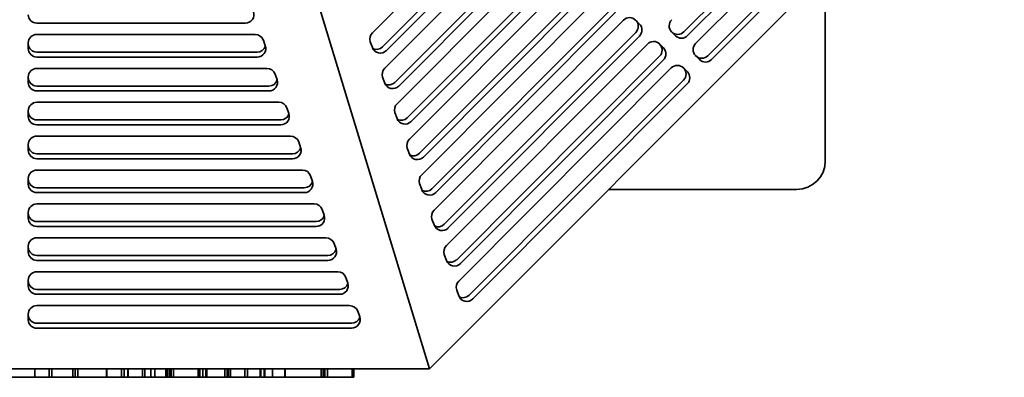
# Model space of a CAD drawing. Header units: millimetres. Extents: x 287 to 973, y 102 to 790.
# Tile 2 of 5: x 629 to 972, y 102 to 226. Entities that reach past the tile are written whole.
import ezdxf

# ---------------------------------------------------------------- set-up
doc = ezdxf.new("R2010")
doc.units = ezdxf.units.MM
doc.header["$LTSCALE"] = 3
doc.layers.add('Krawędzie widoczne(ISO)', color=7, linetype='Continuous', lineweight=35, true_color=0x262659)

msp = doc.modelspace()

# ---------------------------------------------------------------- linework, layer by layer
at = {"layer": 'Krawędzie widoczne(ISO)'}
for p, q in [((771.87, 104.5), (695.97, 353)), ((972.5, 305.14), (771.87, 104.5)), ((931.49, 292.98), (860.65, 221.99)), ((864.74, 217.91), (938.95, 292.26)), ((932.8, 291.67), (861.96, 220.68)), ((943.87, 288.7), (868.99, 213.67)), ((945.19, 287.38), (870.3, 212.35)), ((751.89, 221.68), (797.84, 267.72)), ((802.09, 263.48), (755.47, 216.76)), ((803.4, 262.16), (756.78, 215.45)), ((756.2, 209.3), (806.18, 259.39)), ((810.44, 255.15), (759.78, 204.39)), ((760.51, 196.93), (814.53, 251.06)), ((811.75, 253.83), (761.09, 203.08)), ((818.78, 246.82), (764.09, 192.01)), ((820.1, 245.51), (765.4, 190.7)), ((764.82, 184.55), (822.88, 242.73)), ((910, 177), (910, 242.64)), ((827.13, 238.49), (768.4, 179.64)), ((828.44, 237.18), (769.71, 178.33)), ((769.13, 172.18), (831.22, 234.4)), ((835.48, 230.16), (772.71, 167.26)), ((836.79, 228.85), (774.02, 165.95)), ((707.57, 225.03), (634.79, 225.03)), ((773.44, 159.8), (839.57, 226.07)), ((843.78, 226.11), (845.17, 224.72)), ((634.79, 221.09), (711, 221.09)), ((843.82, 221.83), (777.02, 154.89)), ((845.14, 220.52), (778.33, 153.58)), ((856.44, 221.95), (856.29, 222.11)), ((857.75, 220.64), (856.36, 222.03)), ((631.79, 216.17), (631.79, 218.14)), ((713.84, 219.09), (714.52, 217.12)), ((751.89, 216.51), (751.17, 218.57)), ((777.75, 147.43), (847.92, 217.74)), ((852.12, 217.78), (853.51, 216.39)), ((711.69, 214.93), (634.79, 214.93)), ((711.69, 213.21), (634.79, 213.21)), ((852.17, 213.5), (781.33, 142.51)), ((864.79, 213.62), (864.63, 213.78)), ((866.1, 212.31), (864.71, 213.7)), ((853.48, 212.19), (782.64, 141.2)), ((631.79, 204.34), (631.79, 206.31)), ((634.79, 209.27), (715.11, 209.27)), ((717.95, 207.27), (718.64, 205.3)), ((782.06, 135.05), (856.26, 209.41)), ((860.47, 209.45), (861.86, 208.06)), ((715.8, 203.11), (634.79, 203.11)), ((756.2, 204.14), (755.48, 206.2)), ((860.52, 205.17), (785.64, 130.14)), ((861.83, 203.86), (786.95, 128.83)), ((715.8, 201.39), (634.79, 201.39)), ((634.79, 197.45), (719.23, 197.45)), ((631.79, 192.52), (631.79, 194.49)), ((722.07, 195.45), (722.75, 193.48)), ((760.5, 191.76), (759.79, 193.82)), ((719.91, 191.28), (634.79, 191.28)), ((719.91, 189.57), (634.79, 189.57)), ((634.79, 185.63), (723.34, 185.63)), ((631.79, 180.7), (631.79, 182.67)), ((726.18, 183.63), (726.87, 181.66)), ((724.03, 179.46), (634.79, 179.46)), ((764.81, 179.39), (764.1, 181.45)), ((724.03, 177.74), (634.79, 177.74)), ((634.79, 173.8), (727.46, 173.8)), ((631.79, 168.88), (631.79, 170.85)), ((730.3, 171.81), (730.98, 169.84)), ((769.12, 167.01), (768.4, 169.07)), ((728.14, 167.64), (634.79, 167.64)), ((728.14, 165.92), (634.79, 165.92)), ((834.37, 167), (900, 167)), ((634.79, 161.98), (731.57, 161.98)), ((631.79, 157.06), (631.79, 159.03)), ((734.41, 159.99), (735.1, 158.02)), ((732.26, 155.82), (634.79, 155.82)), ((773.43, 154.64), (772.71, 156.7)), ((732.26, 154.1), (634.79, 154.1)), ((634.79, 150.16), (735.69, 150.16)), ((738.53, 148.16), (739.21, 146.19)), ((631.79, 145.24), (631.79, 147.21)), ((736.37, 144), (634.79, 144)), ((736.37, 142.28), (634.79, 142.28)), ((777.74, 142.26), (777.02, 144.33)), ((634.79, 138.34), (739.8, 138.34)), ((631.79, 133.41), (631.79, 135.38)), ((742.64, 136.34), (743.33, 134.37)), ((740.49, 132.18), (634.79, 132.18)), ((782.05, 129.89), (781.33, 131.95)), ((740.49, 130.46), (634.79, 130.46)), ((634.79, 126.52), (743.97, 126.52)), ((746.8, 124.52), (747.49, 122.55)), ((631.79, 121.59), (631.79, 123.56)), ((744.65, 120.36), (634.79, 120.36)), ((744.65, 118.64), (634.79, 118.64)), ((771.87, 104.5), (488.13, 104.5)), ((634.07, 101.5), (634.07, 104.5)), ((639.03, 101.5), (639.03, 104.5)), ((639.96, 101.5), (639.96, 104.5)), ((647.35, 101.5), (647.35, 104.5)), ((647.38, 101.5), (647.38, 104.5)), ((648.12, 101.5), (648.12, 104.5)), ((649.13, 101.5), (649.13, 104.5)), ((659.13, 101.5), (659.13, 104.5)), ((659.26, 101.5), (659.26, 104.5)), ((664.33, 101.5), (664.33, 104.5)), ((665.24, 101.5), (665.24, 104.5)), ((666.52, 101.5), (666.52, 104.5)), ((666.65, 101.5), (666.65, 104.5)), ((671.63, 101.5), (671.63, 104.5)), ((672.51, 101.5), (672.51, 104.5)), ((674.62, 101.5), (674.62, 104.5)), ((676.01, 101.5), (676.01, 104.5)), ((679.75, 101.5), (679.75, 104.5)), ((680.42, 101.5), (680.42, 104.5)), ((681.14, 101.5), (681.14, 104.5)), ((681.61, 101.5), (681.61, 104.5)), ((682.5, 101.5), (682.5, 104.5)), ((691.14, 101.5), (691.14, 104.5)), ((691.68, 101.5), (691.68, 104.5)), ((692.77, 101.5), (692.77, 104.5)), ((693.8, 101.5), (693.8, 104.5)), ((694.08, 101.5), (694.08, 104.5)), ((700.41, 101.5), (700.41, 104.5)), ((701.21, 101.5), (701.21, 104.5)), ((701.6, 101.5), (701.6, 104.5)), ((702.28, 101.5), (702.28, 104.5)), ((702.42, 101.5), (702.42, 104.5)), ((707.35, 101.5), (707.35, 104.5)), ((708.33, 101.5), (708.33, 104.5)), ((712.76, 101.5), (712.76, 104.5)), ((712.97, 101.5), (712.97, 104.5)), ((714.15, 101.5), (714.15, 104.5)), ((714.34, 101.5), (714.34, 104.5)), ((717.04, 101.5), (717.04, 104.5)), ((721.37, 101.5), (721.37, 104.5)), ((721.43, 101.5), (721.43, 104.5)), ((734.07, 101.5), (734.07, 104.5)), ((734.16, 101.5), (734.16, 104.5)), ((734.88, 101.5), (734.88, 104.5)), ((735.36, 101.5), (735.36, 104.5)), ((736.24, 101.5), (736.24, 104.5)), ((744.88, 101.5), (744.88, 104.5)), ((745.42, 101.5), (745.42, 104.5)), ((634.07, 101.5), (624.28, 101.5)), ((639.03, 101.5), (634.07, 101.5)), ((639.96, 101.5), (639.03, 101.5)), ((640.98, 101.5), (639.96, 101.5)), ((645.37, 101.5), (640.98, 101.5)), ((647.35, 101.5), (645.37, 101.5)), ((647.38, 101.5), (647.35, 101.5)), ((648.12, 101.5), (647.38, 101.5)), ((649.13, 101.5), (648.12, 101.5)), ((657.15, 101.5), (649.13, 101.5)), ((659.13, 101.5), (657.15, 101.5)), ((659.26, 101.5), (659.13, 101.5)), ((664.33, 101.5), (659.26, 101.5)), ((665.24, 101.5), (664.33, 101.5)), ((665.55, 101.5), (665.24, 101.5)), ((666.52, 101.5), (665.55, 101.5)), ((666.65, 101.5), (666.52, 101.5)), ((671.63, 101.5), (666.65, 101.5)), ((672.51, 101.5), (671.63, 101.5)), ((674.62, 101.5), (672.51, 101.5)), ((676.01, 101.5), (674.62, 101.5)), ((679.75, 101.5), (676.01, 101.5)), ((680.42, 101.5), (679.75, 101.5)), ((681.14, 101.5), (680.42, 101.5)), ((681.61, 101.5), (681.14, 101.5)), ((682.5, 101.5), (681.61, 101.5)), ((686.91, 101.5), (682.5, 101.5)), ((689.15, 101.5), (686.91, 101.5)), ((690.21, 101.5), (689.15, 101.5)), ((691.14, 101.5), (690.21, 101.5)), ((691.68, 101.5), (691.14, 101.5)), ((692.3, 101.5), (691.68, 101.5)), ((692.77, 101.5), (692.3, 101.5)), ((693.18, 101.5), (692.77, 101.5)), ((693.8, 101.5), (693.18, 101.5)), ((694.08, 101.5), (693.8, 101.5)), ((700.41, 101.5), (694.08, 101.5)), ((701.21, 101.5), (700.41, 101.5)), ((701.6, 101.5), (701.21, 101.5)), ((702.28, 101.5), (701.6, 101.5)), ((702.42, 101.5), (702.28, 101.5)), ((707.35, 101.5), (702.42, 101.5)), ((708.33, 101.5), (707.35, 101.5)), ((709.74, 101.5), (708.33, 101.5)), ((711.4, 101.5), (709.74, 101.5)), ((712.76, 101.5), (711.4, 101.5)), ((713.25, 101.5), (712.97, 101.5)), ((714.15, 101.5), (713.25, 101.5)), ((714.34, 101.5), (714.15, 101.5)), ((717.04, 101.5), (714.34, 101.5)), ((719.2, 101.5), (717.04, 101.5)), ((721.37, 101.5), (719.2, 101.5)), ((731.55, 101.5), (721.43, 101.5)), ((734.07, 101.5), (731.55, 101.5)), ((734.88, 101.5), (734.16, 101.5)), ((735.36, 101.5), (734.88, 101.5)), ((736.24, 101.5), (735.36, 101.5)), ((740.65, 101.5), (736.24, 101.5)), ((742.89, 101.5), (740.65, 101.5)), ((743.95, 101.5), (742.89, 101.5)), ((744.88, 101.5), (743.95, 101.5)), ((745.42, 101.5), (744.88, 101.5))]:
    msp.add_line(p, q, dxfattribs=at)
msp.add_arc((900, 177), 10, 270, 0, dxfattribs=at)
for centre, major_axis, ratio, start_param, end_param in [((634.79, 227.99), (-3, 0), 0.985138, 0, 1.570796), ((707.57, 227.99), (3, 0), 0.985138, 4.712389, 6.613523), ((841.66, 223.99), (2.12, 2.12), 0.982624, 0.001022, 1.571819), ((841.74, 223.91), (2.12, 2.12), 0.982624, 4.713411, 6.248323), ((843.05, 222.6), (2.12, 2.12), 0.982624, 4.713411, 6.284208), ((858.48, 224.15), (-2.12, -2.12), 0.982624, 4.713411, 6.284208), ((634.79, 218.14), (-3, 0), 0.985138, 4.712389, 6.283185), ((711, 218.14), (3, 0), 0.985138, 0.330338, 1.570796), ((753.98, 219.59), (2.12, 2.12), 0.982624, 1.571819, 2.698124), ((858.56, 224.08), (-2.12, -2.12), 0.982624, 0.001022, 1.571819), ((859.87, 222.76), (-2.12, -2.12), 0.982624, 0.001022, 1.571819), ((634.79, 217.88), (-3, 0), 0.985138, 0, 1.570796), ((711.69, 216.17), (3, 0), 0.985138, 4.712389, 6.613523), ((711.69, 217.88), (3, 0), 0.985138, 4.712389, 5.988333), ((753.38, 218.84), (-2.12, -2.12), 0.982624, 0.320262, 1.571819), ((850, 215.66), (2.12, 2.12), 0.982624, 0.001022, 1.571819), ((850.08, 215.58), (2.12, 2.12), 0.982624, 4.713411, 6.248323), ((866.83, 215.82), (-2.12, -2.12), 0.982624, 4.713411, 6.284208), ((634.79, 216.17), (-3, 0), 0.985138, 0, 1.570796), ((754.7, 217.53), (-2.12, -2.12), 0.982624, 5.839716, 7.855004), ((851.4, 214.27), (2.12, 2.12), 0.982624, 4.713411, 6.284208), ((866.91, 215.75), (-2.12, -2.12), 0.982624, 0.001022, 1.571819), ((858.35, 207.33), (2.12, 2.12), 0.982624, 0.001022, 1.571819), ((868.22, 214.44), (-2.12, -2.12), 0.982624, 0.001022, 1.571819), ((634.79, 206.31), (-3, 0), 0.985138, 4.712389, 6.283185), ((715.11, 206.31), (3, 0), 0.985138, 0.330338, 1.570796), ((758.29, 207.22), (2.12, 2.12), 0.982624, 1.571819, 2.698124), ((858.43, 207.25), (2.12, 2.12), 0.982624, 4.713411, 6.248323), ((859.74, 205.94), (2.12, 2.12), 0.982624, 4.713411, 6.284208), ((634.79, 206.06), (-3, 0), 0.985138, 0, 1.570796), ((634.79, 204.34), (-3, 0), 0.985138, 0, 1.570796), ((715.8, 204.34), (3, 0), 0.985138, 4.712389, 6.613523), ((715.8, 206.06), (3, 0), 0.985138, 4.712389, 5.988333), ((759.01, 205.16), (-2.12, -2.12), 0.982624, 5.839716, 7.855004), ((757.69, 206.47), (-2.12, -2.12), 0.982624, 0.320262, 1.571819), ((634.79, 194.49), (-3, 0), 0.985138, 4.712389, 6.283185), ((719.23, 194.49), (3, 0), 0.985138, 0.330338, 1.570796), ((762.6, 194.85), (2.12, 2.12), 0.982624, 1.571819, 2.698124), ((634.79, 194.24), (-3, 0), 0.985138, 0, 1.570796), ((634.79, 192.52), (-3, 0), 0.985138, 0, 1.570796), ((719.91, 192.52), (3, 0), 0.985138, 4.712389, 6.613523), ((719.91, 194.24), (3, 0), 0.985138, 4.712389, 5.988333), ((763.31, 192.78), (-2.12, -2.12), 0.982624, 5.839716, 7.855004), ((762, 194.1), (-2.12, -2.12), 0.982624, 0.320262, 1.571819), ((634.79, 182.67), (-3, 0), 0.985138, 4.712389, 6.283185), ((723.34, 182.67), (3, 0), 0.985138, 0.330338, 1.570796), ((634.79, 182.42), (-3, 0), 0.985138, 0, 1.570796), ((766.91, 182.47), (2.12, 2.12), 0.982624, 1.571819, 2.698124), ((634.79, 180.7), (-3, 0), 0.985138, 0, 1.570796), ((724.03, 180.7), (3, 0), 0.985138, 4.712389, 6.613523), ((724.03, 182.42), (3, 0), 0.985138, 4.712389, 5.988333), ((767.62, 180.41), (-2.12, -2.12), 0.982624, 5.839716, 7.855004), ((766.31, 181.72), (-2.12, -2.12), 0.982624, 0.320262, 1.571819), ((634.79, 170.85), (-3, 0), 0.985138, 4.712389, 6.283185), ((727.46, 170.85), (3, 0), 0.985138, 0.330338, 1.570796), ((771.22, 170.1), (2.12, 2.12), 0.982624, 1.571819, 2.698124), ((634.79, 170.6), (-3, 0), 0.985138, 0, 1.570796), ((634.79, 168.88), (-3, 0), 0.985138, 0, 1.570796), ((728.14, 168.88), (3, 0), 0.985138, 4.712389, 6.613523), ((728.14, 170.6), (3, 0), 0.985138, 4.712389, 5.988333), ((771.93, 168.03), (-2.12, -2.12), 0.982624, 5.839716, 7.855004), ((770.62, 169.35), (-2.12, -2.12), 0.982624, 0.320262, 1.571819), ((634.79, 159.03), (-3, 0), 0.985138, 4.712389, 6.283185), ((731.57, 159.03), (3, 0), 0.985138, 0.330338, 1.570796), ((634.79, 158.77), (-3, 0), 0.985138, 0, 1.570796), ((775.52, 157.72), (2.12, 2.12), 0.982624, 1.571819, 2.698124), ((634.79, 157.06), (-3, 0), 0.985138, 0, 1.570796), ((732.26, 157.06), (3, 0), 0.985138, 4.712389, 6.613523), ((732.26, 158.77), (3, 0), 0.985138, 4.712389, 5.988333), ((774.93, 156.97), (-2.12, -2.12), 0.982624, 0.320262, 1.571819), ((776.24, 155.66), (-2.12, -2.12), 0.982624, 5.839716, 7.855004), ((634.79, 147.21), (-3, 0), 0.985138, 4.712389, 6.283185), ((735.69, 147.21), (3, 0), 0.985138, 0.330338, 1.570796), ((634.79, 146.95), (-3, 0), 0.985138, 0, 1.570796), ((634.79, 145.24), (-3, 0), 0.985138, 0, 1.570796), ((736.37, 145.24), (3, 0), 0.985138, 4.712389, 6.613523), ((736.37, 146.95), (3, 0), 0.985138, 4.712389, 5.988333), ((779.83, 145.35), (2.12, 2.12), 0.982624, 1.571819, 2.698124), ((780.55, 143.28), (-2.12, -2.12), 0.982624, 5.839716, 7.855004), ((779.24, 144.6), (-2.12, -2.12), 0.982624, 0.320262, 1.571819), ((634.79, 135.38), (-3, 0), 0.985138, 4.712389, 6.283185), ((739.8, 135.38), (3, 0), 0.985138, 0.330338, 1.570796), ((634.79, 135.13), (-3, 0), 0.985138, 0, 1.570796), ((740.49, 133.41), (3, 0), 0.985138, 4.712389, 6.613523), ((740.49, 135.13), (3, 0), 0.985138, 4.712389, 5.988333), ((784.14, 132.97), (2.12, 2.12), 0.982624, 1.571819, 2.698124), ((634.79, 133.41), (-3, 0), 0.985138, 0, 1.570796), ((784.86, 130.91), (-2.12, -2.12), 0.982624, 5.839716, 7.855004), ((783.55, 132.22), (-2.12, -2.12), 0.982624, 0.320262, 1.571819), ((634.79, 123.56), (-3, 0), 0.985138, 4.712389, 6.283185), ((743.97, 123.56), (3, 0), 0.985138, 0.330338, 1.570796), ((634.79, 123.31), (-3, 0), 0.985138, 0, 1.570796), ((634.79, 121.59), (-3, 0), 0.985138, 0, 1.570796), ((744.65, 121.59), (3, 0), 0.985138, 4.712389, 6.613523), ((744.65, 123.31), (3, 0), 0.985138, 4.712389, 5.988333)]:
    msp.add_ellipse(centre, major_axis=major_axis, ratio=ratio, start_param=start_param, end_param=end_param, dxfattribs=at)

doc.saveas('drawing.dxf')
